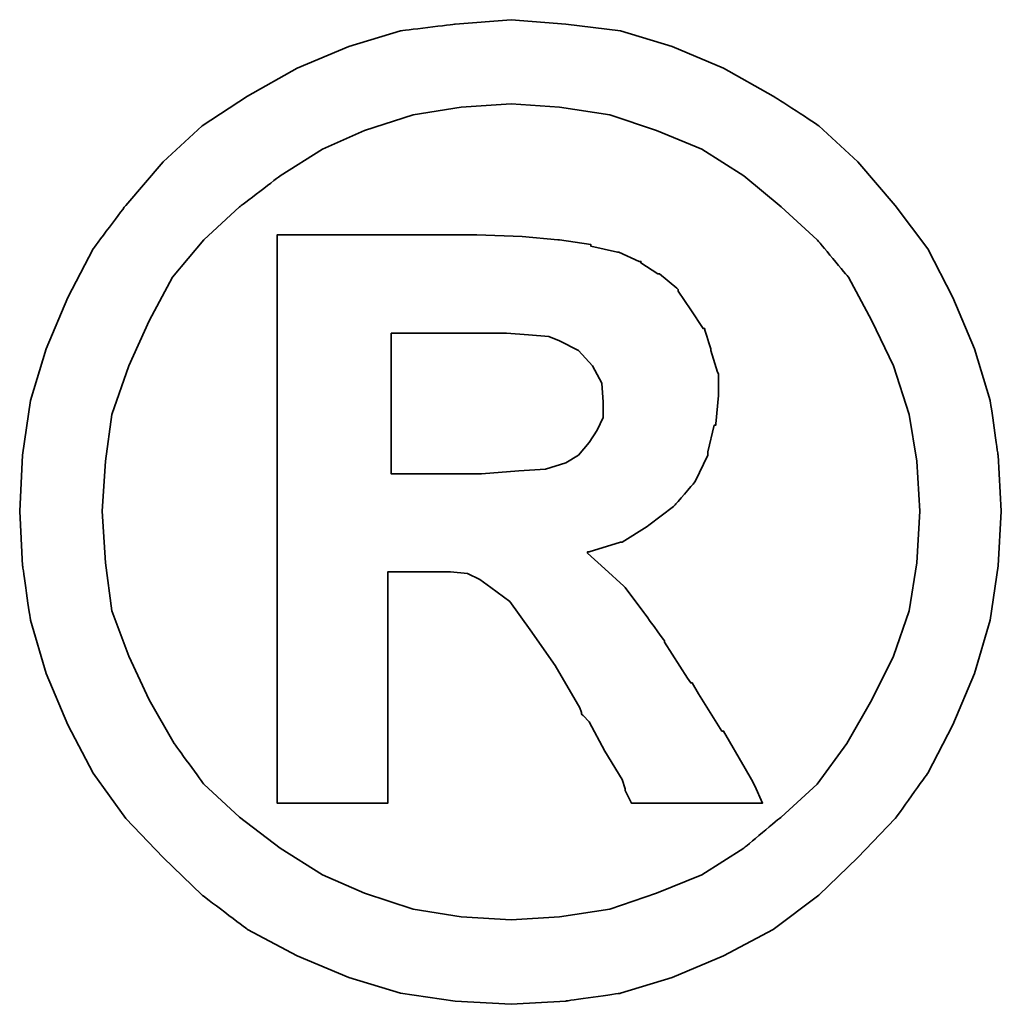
# Model space of a CAD drawing. Header units: millimetres. Extents: x 423 to 724, y 91 to 204.
# Tile 48 of 52: x 672.902 to 673.721, y 127.581 to 128.403. Entities that reach past the tile are written whole.
import ezdxf

# ---------------------------------------------------------------- set-up
doc = ezdxf.new("R2010")
doc.units = ezdxf.units.MM
doc.layers.add('DIM', color=4, linetype='Continuous')
doc.layers.add('layer 1', color=7, linetype='Continuous')

# ---------------------------------------------------------------- blocks, each defined once
blk = doc.blocks.new('TBI MOTION logo(完整正式版)')
at = {"layer": 'layer 1', "color": 22, "lineweight": 35}
for points, knots in [([(81.20634, 4.98624), (81.20634, 4.98624), (81.18649, 5.32862), (81.18649, 5.32862), (81.18649, 5.32862), (81.18649, 5.32862), (81.13886, 5.66206), (81.13886, 5.66206), (81.13886, 5.66206), (81.13886, 5.66206), (81.04359, 5.97764), (81.04359, 5.97764), (81.04359, 5.97764), (81.04359, 5.97764), (80.91061, 6.29124), (80.91061, 6.29124), (80.91061, 6.29124), (80.91061, 6.29124), (80.75778, 6.58697), (80.75778, 6.58697), (80.75778, 6.58697), (80.75778, 6.58697), (80.5593, 6.85294), (80.5593, 6.85294), (80.5593, 6.85294), (80.5593, 6.85294), (80.33105, 7.1189), (80.33105, 7.1189), (80.33105, 7.1189), (80.33105, 7.1189), (80.09287, 7.33921), (80.09287, 7.33921), (80.09287, 7.33921), (80.09287, 7.33921), (79.815, 7.51982), (79.815, 7.51982), (79.815, 7.51982), (79.815, 7.51982), (79.51133, 7.69051), (79.51133, 7.69051), (79.51133, 7.69051), (79.51133, 7.69051), (79.19773, 7.8235), (79.19773, 7.8235), (79.19773, 7.8235), (79.19773, 7.8235), (78.88215, 7.91877), (78.88215, 7.91877), (78.88215, 7.91877), (78.88215, 7.91877), (78.54871, 7.95846), (78.54871, 7.95846), (78.54871, 7.95846), (78.54871, 7.95846), (78.21526, 7.98625), (78.21526, 7.98625), (78.21526, 7.98625), (78.21526, 7.98625), (77.87388, 7.95846), (77.87388, 7.95846), (77.87388, 7.95846), (77.87388, 7.95846), (77.54044, 7.91877), (77.54044, 7.91877), (77.54044, 7.91877), (77.54044, 7.91877), (77.22485, 7.8235), (77.22485, 7.8235), (77.22485, 7.8235), (77.22485, 7.8235), (76.91027, 7.69051), (76.91027, 7.69051), (76.91027, 7.69051), (76.91027, 7.69051), (76.6056, 7.51982), (76.6056, 7.51982), (76.6056, 7.51982), (76.6056, 7.51982), (76.32972, 7.33921), (76.32972, 7.33921), (76.32972, 7.33921), (76.32972, 7.33921), (76.09154, 7.1189), (76.09154, 7.1189), (76.09154, 7.1189), (76.09154, 7.1189), (75.86329, 6.85294), (75.86329, 6.85294), (75.86329, 6.85294), (75.86329, 6.85294), (75.66382, 6.58697), (75.66382, 6.58697), (75.66382, 6.58697), (75.66382, 6.58697), (75.51099, 6.29124), (75.51099, 6.29124), (75.51099, 6.29124), (75.51099, 6.29124), (75.37702, 5.97764), (75.37702, 5.97764), (75.37702, 5.97764), (75.37702, 5.97764), (75.28175, 5.66206), (75.28175, 5.66206), (75.28175, 5.66206), (75.28175, 5.66206), (75.23411, 5.32862), (75.23411, 5.32862), (75.23411, 5.32862), (75.23411, 5.32862), (75.21625, 4.98624), (75.21625, 4.98624), (75.21625, 4.98624), (75.21625, 4.98624), (75.23411, 4.6528), (75.23411, 4.6528), (75.23411, 4.6528), (75.23411, 4.6528), (75.28175, 4.32035), (75.28175, 4.32035), (75.28175, 4.32035), (75.28175, 4.32035), (75.37702, 3.99583), (75.37702, 3.99583), (75.37702, 3.99583), (75.37702, 3.99583), (75.51099, 3.68224), (75.51099, 3.68224), (75.51099, 3.68224), (75.51099, 3.68224), (75.66382, 3.38749), (75.66382, 3.38749), (75.66382, 3.38749), (75.66382, 3.38749), (75.86329, 3.10963), (75.86329, 3.10963), (75.86329, 3.10963), (75.86329, 3.10963), (76.09154, 2.87145), (76.09154, 2.87145), (76.09154, 2.87145), (76.09154, 2.87145), (76.32972, 2.6432), (76.32972, 2.6432), (76.32972, 2.6432), (76.32972, 2.6432), (76.6056, 2.43381), (76.6056, 2.43381), (76.6056, 2.43381), (76.6056, 2.43381), (76.91027, 2.27205), (76.91027, 2.27205), (76.91027, 2.27205), (76.91027, 2.27205), (77.22485, 2.13906), (77.22485, 2.13906), (77.22485, 2.13906), (77.22485, 2.13906), (77.54044, 2.0438), (77.54044, 2.0438), (77.54044, 2.0438), (77.54044, 2.0438), (77.87388, 1.99616), (77.87388, 1.99616), (77.87388, 1.99616), (77.87388, 1.99616), (78.21526, 1.97631), (78.21526, 1.97631), (78.21526, 1.97631), (78.21526, 1.97631), (78.54871, 1.99616), (78.54871, 1.99616), (78.54871, 1.99616), (78.54871, 1.99616), (78.88215, 2.0438), (78.88215, 2.0438), (78.88215, 2.0438), (78.88215, 2.0438), (79.19773, 2.13906), (79.19773, 2.13906), (79.19773, 2.13906), (79.19773, 2.13906), (79.51133, 2.27205), (79.51133, 2.27205), (79.51133, 2.27205), (79.51133, 2.27205), (79.815, 2.43381), (79.815, 2.43381), (79.815, 2.43381), (79.815, 2.43381), (80.09287, 2.6432), (80.09287, 2.6432), (80.09287, 2.6432), (80.09287, 2.6432), (80.33105, 2.87145), (80.33105, 2.87145), (80.33105, 2.87145), (80.33105, 2.87145), (80.5593, 3.10963), (80.5593, 3.10963), (80.5593, 3.10963), (80.5593, 3.10963), (80.75778, 3.38749), (80.75778, 3.38749), (80.75778, 3.38749), (80.75778, 3.38749), (80.91061, 3.68224), (80.91061, 3.68224), (80.91061, 3.68224), (80.91061, 3.68224), (81.04359, 3.99583), (81.04359, 3.99583), (81.04359, 3.99583), (81.04359, 3.99583), (81.13886, 4.32035), (81.13886, 4.32035), (81.13886, 4.32035), (81.13886, 4.32035), (81.18649, 4.6528), (81.18649, 4.6528), (81.18649, 4.6528), (81.18649, 4.6528), (81.20634, 4.98624), (81.20634, 4.98624)], [0, 0, 0, 0, 0.0178571, 0.0178571, 0.0178571, 0.0178572, 0.0357143, 0.0357143, 0.0357143, 0.0357143, 0.0535714, 0.0535714, 0.0535714, 0.0535714, 0.0714286, 0.0714286, 0.0714286, 0.0714286, 0.0892857, 0.0892857, 0.0892857, 0.0892857, 0.1071429, 0.1071429, 0.1071429, 0.1071429, 0.125, 0.125, 0.125, 0.125, 0.1428571, 0.1428571, 0.1428571, 0.1428572, 0.1607143, 0.1607143, 0.1607143, 0.1607143, 0.1785714, 0.1785714, 0.1785714, 0.1785714, 0.1964286, 0.1964286, 0.1964286, 0.1964286, 0.2142857, 0.2142857, 0.2142857, 0.2142857, 0.2321429, 0.2321429, 0.2321429, 0.2321429, 0.25, 0.25, 0.25, 0.25, 0.2678571, 0.2678571, 0.2678571, 0.2678572, 0.2857143, 0.2857143, 0.2857143, 0.2857143, 0.3035714, 0.3035714, 0.3035714, 0.3035714, 0.3214286, 0.3214286, 0.3214286, 0.3214286, 0.3392857, 0.3392857, 0.3392857, 0.3392857, 0.3571429, 0.3571429, 0.3571429, 0.3571429, 0.375, 0.375, 0.375, 0.375, 0.3928571, 0.3928571, 0.3928571, 0.3928572, 0.4107143, 0.4107143, 0.4107143, 0.4107143, 0.4285714, 0.4285714, 0.4285714, 0.4285714, 0.4464286, 0.4464286, 0.4464286, 0.4464286, 0.4642857, 0.4642857, 0.4642857, 0.4642857, 0.4821429, 0.4821429, 0.4821429, 0.4821429, 0.5, 0.5, 0.5, 0.5, 0.5178571, 0.5178571, 0.5178571, 0.5178572, 0.5357143, 0.5357143, 0.5357143, 0.5357143, 0.5535714, 0.5535714, 0.5535714, 0.5535714, 0.5714286, 0.5714286, 0.5714286, 0.5714286, 0.5892857, 0.5892857, 0.5892857, 0.5892857, 0.6071429, 0.6071429, 0.6071429, 0.6071429, 0.625, 0.625, 0.625, 0.625, 0.6428571, 0.6428571, 0.6428571, 0.6428572, 0.6607143, 0.6607143, 0.6607143, 0.6607143, 0.6785714, 0.6785714, 0.6785714, 0.6785714, 0.6964286, 0.6964286, 0.6964286, 0.6964286, 0.7142857, 0.7142857, 0.7142857, 0.7142857, 0.7321429, 0.7321429, 0.7321429, 0.7321429, 0.75, 0.75, 0.75, 0.75, 0.7678571, 0.7678571, 0.7678571, 0.7678572, 0.7857143, 0.7857143, 0.7857143, 0.7857143, 0.8035714, 0.8035714, 0.8035714, 0.8035714, 0.8214286, 0.8214286, 0.8214286, 0.8214286, 0.8392857, 0.8392857, 0.8392857, 0.8392857, 0.8571429, 0.8571429, 0.8571429, 0.8571429, 0.875, 0.875, 0.875, 0.875, 0.8928571, 0.8928571, 0.8928571, 0.8928572, 0.9107143, 0.9107143, 0.9107143, 0.9107143, 0.9285714, 0.9285714, 0.9285714, 0.9285714, 0.9464286, 0.9464286, 0.9464286, 0.9464286, 0.9642857, 0.9642857, 0.9642857, 0.9642857, 0.9821429, 0.9821429, 0.9821429, 0.9821429, 1, 1, 1, 1]), ([(80.71014, 4.98624), (80.71014, 4.98624), (80.69129, 5.29091), (80.69129, 5.29091), (80.69129, 5.29091), (80.69129, 5.29091), (80.64464, 5.57672), (80.64464, 5.57672), (80.64464, 5.57672), (80.64464, 5.57672), (80.54937, 5.87245), (80.54937, 5.87245), (80.54937, 5.87245), (80.54937, 5.87245), (80.41639, 6.14833), (80.41639, 6.14833), (80.41639, 6.14833), (80.41639, 6.14833), (80.27349, 6.41429), (80.27349, 6.41429), (80.27349, 6.41429), (80.27349, 6.41429), (80.08295, 6.64255), (80.08295, 6.64255), (80.08295, 6.64255), (80.08295, 6.64255), (79.86264, 6.84301), (79.86264, 6.84301), (79.86264, 6.84301), (79.86264, 6.84301), (79.63439, 7.03355), (79.63439, 7.03355), (79.63439, 7.03355), (79.63439, 7.03355), (79.37835, 7.1963), (79.37835, 7.1963), (79.37835, 7.1963), (79.37835, 7.1963), (79.10246, 7.30944), (79.10246, 7.30944), (79.10246, 7.30944), (79.10246, 7.30944), (78.81665, 7.40471), (78.81665, 7.40471), (78.81665, 7.40471), (78.81665, 7.40471), (78.511, 7.45234), (78.511, 7.45234), (78.511, 7.45234), (78.511, 7.45234), (78.21526, 7.47219), (78.21526, 7.47219), (78.21526, 7.47219), (78.21526, 7.47219), (77.9106, 7.45234), (77.9106, 7.45234), (77.9106, 7.45234), (77.9106, 7.45234), (77.61685, 7.40471), (77.61685, 7.40471), (77.61685, 7.40471), (77.61685, 7.40471), (77.32012, 7.30944), (77.32012, 7.30944), (77.32012, 7.30944), (77.32012, 7.30944), (77.06309, 7.1963), (77.06309, 7.1963), (77.06309, 7.1963), (77.06309, 7.1963), (76.80606, 7.03355), (76.80606, 7.03355), (76.80606, 7.03355), (76.80606, 7.03355), (76.55797, 6.84301), (76.55797, 6.84301), (76.55797, 6.84301), (76.55797, 6.84301), (76.34063, 6.64255), (76.34063, 6.64255), (76.34063, 6.64255), (76.34063, 6.64255), (76.1491, 6.41429), (76.1491, 6.41429), (76.1491, 6.41429), (76.1491, 6.41429), (76.0062, 6.14833), (76.0062, 6.14833), (76.0062, 6.14833), (76.0062, 6.14833), (75.88314, 5.87245), (75.88314, 5.87245), (75.88314, 5.87245), (75.88314, 5.87245), (75.77794, 5.57672), (75.77794, 5.57672), (75.77794, 5.57672), (75.77794, 5.57672), (75.73924, 5.29091), (75.73924, 5.29091), (75.73924, 5.29091), (75.73924, 5.29091), (75.72039, 4.98624), (75.72039, 4.98624), (75.72039, 4.98624), (75.72039, 4.98624), (75.73924, 4.67165), (75.73924, 4.67165), (75.73924, 4.67165), (75.73924, 4.67165), (75.77794, 4.37791), (75.77794, 4.37791), (75.77794, 4.37791), (75.77794, 4.37791), (75.88314, 4.10102), (75.88314, 4.10102), (75.88314, 4.10102), (75.88314, 4.10102), (76.0062, 3.83407), (76.0062, 3.83407), (76.0062, 3.83407), (76.0062, 3.83407), (76.15902, 3.56811), (76.15902, 3.56811), (76.15902, 3.56811), (76.15902, 3.56811), (76.34063, 3.32001), (76.34063, 3.32001), (76.34063, 3.32001), (76.34063, 3.32001), (76.55797, 3.11955), (76.55797, 3.11955), (76.55797, 3.11955), (76.55797, 3.11955), (76.80606, 2.92901), (76.80606, 2.92901), (76.80606, 2.92901), (76.80606, 2.92901), (77.06309, 2.76725), (77.06309, 2.76725), (77.06309, 2.76725), (77.06309, 2.76725), (77.32012, 2.65412), (77.32012, 2.65412), (77.32012, 2.65412), (77.32012, 2.65412), (77.61685, 2.55786), (77.61685, 2.55786), (77.61685, 2.55786), (77.61685, 2.55786), (77.9106, 2.51022), (77.9106, 2.51022), (77.9106, 2.51022), (77.9106, 2.51022), (78.21526, 2.49137), (78.21526, 2.49137), (78.21526, 2.49137), (78.21526, 2.49137), (78.511, 2.51022), (78.511, 2.51022), (78.511, 2.51022), (78.511, 2.51022), (78.81665, 2.55786), (78.81665, 2.55786), (78.81665, 2.55786), (78.81665, 2.55786), (79.10246, 2.65412), (79.10246, 2.65412), (79.10246, 2.65412), (79.10246, 2.65412), (79.37835, 2.76725), (79.37835, 2.76725), (79.37835, 2.76725), (79.37835, 2.76725), (79.63439, 2.92901), (79.63439, 2.92901), (79.63439, 2.92901), (79.63439, 2.92901), (79.86264, 3.11955), (79.86264, 3.11955), (79.86264, 3.11955), (79.86264, 3.11955), (80.08295, 3.32001), (80.08295, 3.32001), (80.08295, 3.32001), (80.08295, 3.32001), (80.26356, 3.56811), (80.26356, 3.56811), (80.26356, 3.56811), (80.26356, 3.56811), (80.41639, 3.83407), (80.41639, 3.83407), (80.41639, 3.83407), (80.41639, 3.83407), (80.54937, 4.10102), (80.54937, 4.10102), (80.54937, 4.10102), (80.54937, 4.10102), (80.64464, 4.37791), (80.64464, 4.37791), (80.64464, 4.37791), (80.64464, 4.37791), (80.69129, 4.67165), (80.69129, 4.67165), (80.69129, 4.67165), (80.69129, 4.67165), (80.71014, 4.98624), (80.71014, 4.98624)], [0, 0, 0, 0, 0.0192308, 0.0192308, 0.0192308, 0.0192308, 0.0384615, 0.0384615, 0.0384615, 0.0384615, 0.0576923, 0.0576923, 0.0576923, 0.0576923, 0.0769231, 0.0769231, 0.0769231, 0.0769231, 0.0961538, 0.0961538, 0.0961538, 0.0961539, 0.1153846, 0.1153846, 0.1153846, 0.1153846, 0.1346154, 0.1346154, 0.1346154, 0.1346154, 0.1538462, 0.1538462, 0.1538462, 0.1538462, 0.1730769, 0.1730769, 0.1730769, 0.1730769, 0.1923077, 0.1923077, 0.1923077, 0.1923077, 0.2115385, 0.2115385, 0.2115385, 0.2115385, 0.2307692, 0.2307692, 0.2307692, 0.2307692, 0.25, 0.25, 0.25, 0.25, 0.2692308, 0.2692308, 0.2692308, 0.2692308, 0.2884615, 0.2884615, 0.2884615, 0.2884615, 0.3076923, 0.3076923, 0.3076923, 0.3076923, 0.3269231, 0.3269231, 0.3269231, 0.3269231, 0.3461538, 0.3461538, 0.3461538, 0.3461539, 0.3653846, 0.3653846, 0.3653846, 0.3653846, 0.3846154, 0.3846154, 0.3846154, 0.3846154, 0.4038462, 0.4038462, 0.4038462, 0.4038462, 0.4230769, 0.4230769, 0.4230769, 0.4230769, 0.4423077, 0.4423077, 0.4423077, 0.4423077, 0.4615385, 0.4615385, 0.4615385, 0.4615385, 0.4807692, 0.4807692, 0.4807692, 0.4807692, 0.5, 0.5, 0.5, 0.5, 0.5192308, 0.5192308, 0.5192308, 0.5192308, 0.5384615, 0.5384615, 0.5384615, 0.5384615, 0.5576923, 0.5576923, 0.5576923, 0.5576923, 0.5769231, 0.5769231, 0.5769231, 0.5769231, 0.5961538, 0.5961538, 0.5961538, 0.5961539, 0.6153846, 0.6153846, 0.6153846, 0.6153846, 0.6346154, 0.6346154, 0.6346154, 0.6346154, 0.6538462, 0.6538462, 0.6538462, 0.6538462, 0.6730769, 0.6730769, 0.6730769, 0.6730769, 0.6923077, 0.6923077, 0.6923077, 0.6923077, 0.7115385, 0.7115385, 0.7115385, 0.7115385, 0.7307692, 0.7307692, 0.7307692, 0.7307692, 0.75, 0.75, 0.75, 0.75, 0.7692308, 0.7692308, 0.7692308, 0.7692308, 0.7884615, 0.7884615, 0.7884615, 0.7884615, 0.8076923, 0.8076923, 0.8076923, 0.8076923, 0.8269231, 0.8269231, 0.8269231, 0.8269231, 0.8461538, 0.8461538, 0.8461538, 0.8461539, 0.8653846, 0.8653846, 0.8653846, 0.8653846, 0.8846154, 0.8846154, 0.8846154, 0.8846154, 0.9038462, 0.9038462, 0.9038462, 0.9038462, 0.9230769, 0.9230769, 0.9230769, 0.9230769, 0.9423077, 0.9423077, 0.9423077, 0.9423077, 0.9615385, 0.9615385, 0.9615385, 0.9615385, 0.9807692, 0.9807692, 0.9807692, 0.9807692, 1, 1, 1, 1]), ([(76.78721, 3.2823), (76.78721, 3.2823), (76.78721, 3.32001), (76.78721, 3.32001), (76.78721, 3.32001), (76.78721, 3.32001), (76.78721, 3.42422), (76.78721, 3.42422), (76.78721, 3.42422), (76.78721, 3.42422), (76.78721, 3.59689), (76.78721, 3.59689), (76.78721, 3.59689), (76.78721, 3.59689), (76.78721, 3.80529), (76.78721, 3.80529), (76.78721, 3.80529), (76.78721, 3.80529), (76.78721, 4.0524), (76.78721, 4.0524), (76.78721, 4.0524), (76.78721, 4.0524), (76.78721, 4.32035), (76.78721, 4.32035), (76.78721, 4.32035), (76.78721, 4.32035), (76.78721, 4.92868), (76.78721, 4.92868), (76.78721, 4.92868), (76.78721, 4.92868), (76.78721, 5.53801), (76.78721, 5.53801), (76.78721, 5.53801), (76.78721, 5.53801), (76.78721, 5.82482), (76.78721, 5.82482), (76.78721, 5.82482), (76.78721, 5.82482), (76.78721, 6.07291), (76.78721, 6.07291), (76.78721, 6.07291), (76.78721, 6.07291), (76.78721, 6.30017), (76.78721, 6.30017), (76.78721, 6.30017), (76.78721, 6.30017), (76.78721, 6.45399), (76.78721, 6.45399), (76.78721, 6.45399), (76.78721, 6.45399), (76.78721, 6.5572), (76.78721, 6.5572), (76.78721, 6.5572), (76.78721, 6.5572), (76.78721, 6.59689), (76.78721, 6.59689), (76.78721, 6.59689), (76.78721, 6.59689), (76.78721, 6.67232), (76.78721, 6.67232), (76.78721, 6.67232), (76.78721, 6.67232), (76.8537, 6.67232), (76.8537, 6.67232), (76.8537, 6.67232), (76.8537, 6.67232), (76.87355, 6.67232), (76.87355, 6.67232), (76.87355, 6.67232), (76.87355, 6.67232), (76.91027, 6.67232), (76.91027, 6.67232), (76.91027, 6.67232), (76.91027, 6.67232), (77.04424, 6.67232), (77.04424, 6.67232), (77.04424, 6.67232), (77.04424, 6.67232), (77.22485, 6.67232), (77.22485, 6.67232), (77.22485, 6.67232), (77.22485, 6.67232), (77.43524, 6.67232), (77.43524, 6.67232), (77.43524, 6.67232), (77.43524, 6.67232), (77.65357, 6.67232), (77.65357, 6.67232), (77.65357, 6.67232), (77.65357, 6.67232), (77.82625, 6.67232), (77.82625, 6.67232), (77.82625, 6.67232), (77.82625, 6.67232), (77.94037, 6.67232), (77.94037, 6.67232), (77.94037, 6.67232), (77.94037, 6.67232), (77.97709, 6.67232), (77.97709, 6.67232), (77.97709, 6.67232), (77.97709, 6.67232), (77.99694, 6.67232), (77.99694, 6.67232), (77.99694, 6.67232), (77.99694, 6.67232), (78.00686, 6.67232), (78.00686, 6.67232), (78.00686, 6.67232), (78.00686, 6.67232), (78.28275, 6.6624), (78.28275, 6.6624), (78.28275, 6.6624), (78.28275, 6.6624), (78.50107, 6.64255), (78.50107, 6.64255), (78.50107, 6.64255), (78.50107, 6.64255), (78.511, 6.64255), (78.511, 6.64255), (78.511, 6.64255), (78.511, 6.64255), (78.70154, 6.61476), (78.70154, 6.61476), (78.70154, 6.61476), (78.70154, 6.61476), (78.70154, 6.60483), (78.70154, 6.60483), (78.70154, 6.60483), (78.70154, 6.60483), (78.86429, 6.56713), (78.86429, 6.56713), (78.86429, 6.56713), (78.86429, 6.56713), (78.87223, 6.56713), (78.87223, 6.56713), (78.87223, 6.56713), (78.87223, 6.56713), (78.99727, 6.51056), (78.99727, 6.51056), (78.99727, 6.51056), (78.99727, 6.51056), (79.00719, 6.51056), (79.00719, 6.51056), (79.00719, 6.51056), (79.00719, 6.51056), (79.00719, 6.50162), (79.00719, 6.50162), (79.00719, 6.50162), (79.00719, 6.50162), (79.1104, 6.43415), (79.1104, 6.43415), (79.1104, 6.43415), (79.1104, 6.43415), (79.12132, 6.43415), (79.12132, 6.43415), (79.12132, 6.43415), (79.12132, 6.43415), (79.22552, 6.34781), (79.22552, 6.34781), (79.22552, 6.34781), (79.22552, 6.34781), (79.23544, 6.33888), (79.23544, 6.33888), (79.23544, 6.33888), (79.23544, 6.33888), (79.23544, 6.32895), (79.23544, 6.32895), (79.23544, 6.32895), (79.23544, 6.32895), (79.31087, 6.21483), (79.31087, 6.21483), (79.31087, 6.21483), (79.31087, 6.21483), (79.38629, 6.1007), (79.38629, 6.1007), (79.38629, 6.1007), (79.38629, 6.1007), (79.3972, 6.1007), (79.3972, 6.1007), (79.3972, 6.1007), (79.3972, 6.1007), (79.3972, 6.09078), (79.3972, 6.09078), (79.3972, 6.09078), (79.3972, 6.09078), (79.43392, 5.97764), (79.43392, 5.97764), (79.43392, 5.97764), (79.43392, 5.97764), (79.43392, 5.96772), (79.43392, 5.96772), (79.43392, 5.96772), (79.43392, 5.96772), (79.47362, 5.83474), (79.47362, 5.83474), (79.47362, 5.83474), (79.47362, 5.83474), (79.48156, 5.82482), (79.48156, 5.82482), (79.48156, 5.82482), (79.48156, 5.82482), (79.48156, 5.69977), (79.48156, 5.69977), (79.48156, 5.69977), (79.48156, 5.69977), (79.48156, 5.69183), (79.48156, 5.69183), (79.48156, 5.69183), (79.48156, 5.69183), (79.4637, 5.51915), (79.4637, 5.51915), (79.4637, 5.51915), (79.4637, 5.51915), (79.4637, 5.51122), (79.4637, 5.51122), (79.4637, 5.51122), (79.4637, 5.51122), (79.45377, 5.51122), (79.45377, 5.51122), (79.45377, 5.51122), (79.45377, 5.51122), (79.41507, 5.34847), (79.41507, 5.34847), (79.41507, 5.34847), (79.41507, 5.34847), (79.41507, 5.33854), (79.41507, 5.33854), (79.41507, 5.33854), (79.41507, 5.33854), (79.41507, 5.32862), (79.41507, 5.32862), (79.41507, 5.32862), (79.41507, 5.32862), (79.33865, 5.16785), (79.33865, 5.16785), (79.33865, 5.16785), (79.33865, 5.16785), (79.33071, 5.15693), (79.33071, 5.15693), (79.33071, 5.15693), (79.33071, 5.15693), (79.2156, 5.02495), (79.2156, 5.02495), (79.2156, 5.02495), (79.2156, 5.02495), (79.20567, 5.01502), (79.20567, 5.01502), (79.20567, 5.01502), (79.20567, 5.01502), (79.05483, 4.89991), (79.05483, 4.89991), (79.05483, 4.89991), (79.05483, 4.89991), (79.04491, 4.89197), (79.04491, 4.89197), (79.04491, 4.89197), (79.04491, 4.89197), (78.89208, 4.7967), (78.89208, 4.7967), (78.89208, 4.7967), (78.89208, 4.7967), (78.88215, 4.7967), (78.88215, 4.7967), (78.88215, 4.7967), (78.88215, 4.7967), (78.69161, 4.73913), (78.69161, 4.73913), (78.69161, 4.73913), (78.69161, 4.73913), (78.68169, 4.73913), (78.68169, 4.73913), (78.68169, 4.73913), (78.68169, 4.73913), (78.68169, 4.72921), (78.68169, 4.72921), (78.68169, 4.72921), (78.68169, 4.72921), (78.78688, 4.63394), (78.78688, 4.63394), (78.78688, 4.63394), (78.78688, 4.63394), (78.902, 4.52875), (78.902, 4.52875), (78.902, 4.52875), (78.902, 4.52875), (78.91093, 4.52081), (78.91093, 4.52081), (78.91093, 4.52081), (78.91093, 4.52081), (79.02506, 4.36798), (79.02506, 4.36798), (79.02506, 4.36798), (79.02506, 4.36798), (79.1501, 4.1953), (79.1501, 4.1953), (79.1501, 4.1953), (79.1501, 4.1953), (79.1501, 4.18736), (79.1501, 4.18736), (79.1501, 4.18736), (79.1501, 4.18736), (79.29201, 3.96705), (79.29201, 3.96705), (79.29201, 3.96705), (79.29201, 3.96705), (79.31087, 3.93828), (79.31087, 3.93828), (79.31087, 3.93828), (79.31087, 3.93828), (79.32079, 3.93828), (79.32079, 3.93828), (79.32079, 3.93828), (79.32079, 3.93828), (79.3585, 3.87178), (79.3585, 3.87178), (79.3585, 3.87178), (79.3585, 3.87178), (79.50141, 3.64353), (79.50141, 3.64353), (79.50141, 3.64353), (79.50141, 3.64353), (79.51133, 3.64353), (79.51133, 3.64353), (79.51133, 3.64353), (79.51133, 3.64353), (79.64431, 3.41528), (79.64431, 3.41528), (79.64431, 3.41528), (79.64431, 3.41528), (79.68202, 3.3478), (79.68202, 3.3478), (79.68202, 3.3478), (79.68202, 3.3478), (79.70187, 3.31009), (79.70187, 3.31009), (79.70187, 3.31009), (79.70187, 3.31009), (79.7495, 3.2049), (79.7495, 3.2049), (79.7495, 3.2049), (79.7495, 3.2049), (79.64431, 3.2049), (79.64431, 3.2049), (79.64431, 3.2049), (79.64431, 3.2049), (79.62546, 3.2049), (79.62546, 3.2049), (79.62546, 3.2049), (79.62546, 3.2049), (79.53912, 3.2049), (79.53912, 3.2049), (79.53912, 3.2049), (79.53912, 3.2049), (79.31087, 3.2049), (79.31087, 3.2049), (79.31087, 3.2049), (79.31087, 3.2049), (79.08262, 3.2049), (79.08262, 3.2049), (79.08262, 3.2049), (79.08262, 3.2049), (79.00719, 3.2049), (79.00719, 3.2049), (79.00719, 3.2049), (79.00719, 3.2049), (78.98735, 3.2049), (78.98735, 3.2049), (78.98735, 3.2049), (78.98735, 3.2049), (78.94964, 3.2049), (78.94964, 3.2049), (78.94964, 3.2049), (78.94964, 3.2049), (78.92979, 3.24459), (78.92979, 3.24459), (78.92979, 3.24459), (78.92979, 3.24459), (78.91093, 3.2823), (78.91093, 3.2823), (78.91093, 3.2823), (78.91093, 3.2823), (78.91093, 3.29223), (78.91093, 3.29223), (78.91093, 3.29223), (78.91093, 3.29223), (78.89208, 3.3478), (78.89208, 3.3478), (78.89208, 3.3478), (78.89208, 3.3478), (78.78688, 3.52048), (78.78688, 3.52048), (78.78688, 3.52048), (78.78688, 3.52048), (78.69161, 3.7001), (78.69161, 3.7001), (78.69161, 3.7001), (78.69161, 3.7001), (78.6539, 3.7388), (78.6539, 3.7388), (78.6539, 3.7388), (78.6539, 3.7388), (78.64398, 3.74873), (78.64398, 3.74873), (78.64398, 3.74873), (78.64398, 3.74873), (78.64398, 3.75766), (78.64398, 3.75766), (78.64398, 3.75766), (78.64398, 3.75766), (78.63405, 3.78644), (78.63405, 3.78644), (78.63405, 3.78644), (78.63405, 3.78644), (78.48321, 4.04347), (78.48321, 4.04347), (78.48321, 4.04347), (78.48321, 4.04347), (78.33038, 4.2618), (78.33038, 4.2618), (78.33038, 4.2618), (78.33038, 4.2618), (78.20732, 4.43447), (78.20732, 4.43447), (78.20732, 4.43447), (78.20732, 4.43447), (78.09221, 4.52081), (78.09221, 4.52081), (78.09221, 4.52081), (78.09221, 4.52081), (78.02472, 4.56845), (78.02472, 4.56845), (78.02472, 4.56845), (78.02472, 4.56845), (77.9493, 4.60616), (77.9493, 4.60616), (77.9493, 4.60616), (77.9493, 4.60616), (77.8451, 4.61608), (77.8451, 4.61608), (77.8451, 4.61608), (77.8451, 4.61608), (77.71113, 4.61608), (77.71113, 4.61608), (77.71113, 4.61608), (77.71113, 4.61608), (77.69128, 4.61608), (77.69128, 4.61608), (77.69128, 4.61608), (77.69128, 4.61608), (77.67342, 4.61608), (77.67342, 4.61608), (77.67342, 4.61608), (77.67342, 4.61608), (77.5583, 4.61608), (77.5583, 4.61608), (77.5583, 4.61608), (77.5583, 4.61608), (77.46303, 4.61608), (77.46303, 4.61608), (77.46303, 4.61608), (77.46303, 4.61608), (77.46303, 4.54761), (77.46303, 4.54761), (77.46303, 4.54761), (77.46303, 4.54761), (77.46303, 4.47318), (77.46303, 4.47318), (77.46303, 4.47318), (77.46303, 4.47318), (77.46303, 4.24294), (77.46303, 4.24294), (77.46303, 4.24294), (77.46303, 4.24294), (77.46303, 3.99583), (77.46303, 3.99583), (77.46303, 3.99583), (77.46303, 3.99583), (77.46303, 3.72888), (77.46303, 3.72888), (77.46303, 3.72888), (77.46303, 3.72888), (77.46303, 3.51055), (77.46303, 3.51055), (77.46303, 3.51055), (77.46303, 3.51055), (77.46303, 3.42422), (77.46303, 3.42422), (77.46303, 3.42422), (77.46303, 3.42422), (77.46303, 3.35773), (77.46303, 3.35773), (77.46303, 3.35773), (77.46303, 3.35773), (77.46303, 3.30017), (77.46303, 3.30017), (77.46303, 3.30017), (77.46303, 3.30017), (77.46303, 3.2823), (77.46303, 3.2823), (77.46303, 3.2823), (77.46303, 3.2823), (77.46303, 3.2049), (77.46303, 3.2049), (77.46303, 3.2049), (77.46303, 3.2049), (77.39753, 3.2049), (77.39753, 3.2049), (77.39753, 3.2049), (77.39753, 3.2049), (77.37768, 3.2049), (77.37768, 3.2049), (77.37768, 3.2049), (77.37768, 3.2049), (77.32012, 3.2049), (77.32012, 3.2049), (77.32012, 3.2049), (77.32012, 3.2049), (77.12165, 3.2049), (77.12165, 3.2049), (77.12165, 3.2049), (77.12165, 3.2049), (76.94897, 3.2049), (76.94897, 3.2049), (76.94897, 3.2049), (76.94897, 3.2049), (76.8924, 3.2049), (76.8924, 3.2049), (76.8924, 3.2049), (76.8924, 3.2049), (76.8537, 3.2049), (76.8537, 3.2049), (76.8537, 3.2049), (76.8537, 3.2049), (76.78721, 3.2049), (76.78721, 3.2049), (76.78721, 3.2049), (76.78721, 3.2049), (76.78721, 3.2823), (76.78721, 3.2823)], [0, 0, 0, 0, 0.0074074, 0.0074074, 0.0074074, 0.0074074, 0.0148148, 0.0148148, 0.0148148, 0.0148148, 0.0222222, 0.0222222, 0.0222222, 0.0222222, 0.0296296, 0.0296296, 0.0296296, 0.0296296, 0.037037, 0.037037, 0.037037, 0.037037, 0.0444444, 0.0444444, 0.0444444, 0.0444445, 0.0518519, 0.0518519, 0.0518519, 0.0518519, 0.0592593, 0.0592593, 0.0592593, 0.0592593, 0.0666667, 0.0666667, 0.0666667, 0.0666667, 0.0740741, 0.0740741, 0.0740741, 0.0740741, 0.0814815, 0.0814815, 0.0814815, 0.0814815, 0.0888889, 0.0888889, 0.0888889, 0.0888889, 0.0962963, 0.0962963, 0.0962963, 0.0962963, 0.1037037, 0.1037037, 0.1037037, 0.1037037, 0.1111111, 0.1111111, 0.1111111, 0.1111111, 0.1185185, 0.1185185, 0.1185185, 0.1185185, 0.1259259, 0.1259259, 0.1259259, 0.1259259, 0.1333333, 0.1333333, 0.1333333, 0.1333333, 0.1407407, 0.1407407, 0.1407407, 0.1407408, 0.1481481, 0.1481481, 0.1481481, 0.1481482, 0.1555556, 0.1555556, 0.1555556, 0.1555556, 0.162963, 0.162963, 0.162963, 0.162963, 0.1703704, 0.1703704, 0.1703704, 0.1703704, 0.1777778, 0.1777778, 0.1777778, 0.1777778, 0.1851852, 0.1851852, 0.1851852, 0.1851852, 0.1925926, 0.1925926, 0.1925926, 0.1925926, 0.2, 0.2, 0.2, 0.2, 0.2074074, 0.2074074, 0.2074074, 0.2074074, 0.2148148, 0.2148148, 0.2148148, 0.2148148, 0.2222222, 0.2222222, 0.2222222, 0.2222222, 0.2296296, 0.2296296, 0.2296296, 0.2296296, 0.237037, 0.237037, 0.237037, 0.237037, 0.2444444, 0.2444444, 0.2444444, 0.2444445, 0.2518519, 0.2518519, 0.2518519, 0.2518519, 0.2592593, 0.2592593, 0.2592593, 0.2592593, 0.2666667, 0.2666667, 0.2666667, 0.2666667, 0.2740741, 0.2740741, 0.2740741, 0.2740741, 0.2814815, 0.2814815, 0.2814815, 0.2814815, 0.2888889, 0.2888889, 0.2888889, 0.2888889, 0.2962963, 0.2962963, 0.2962963, 0.2962963, 0.3037037, 0.3037037, 0.3037037, 0.3037037, 0.3111111, 0.3111111, 0.3111111, 0.3111111, 0.3185185, 0.3185185, 0.3185185, 0.3185185, 0.3259259, 0.3259259, 0.3259259, 0.3259259, 0.3333333, 0.3333333, 0.3333333, 0.3333333, 0.3407407, 0.3407407, 0.3407407, 0.3407408, 0.3481481, 0.3481481, 0.3481481, 0.3481482, 0.3555556, 0.3555556, 0.3555556, 0.3555556, 0.362963, 0.362963, 0.362963, 0.362963, 0.3703704, 0.3703704, 0.3703704, 0.3703704, 0.3777778, 0.3777778, 0.3777778, 0.3777778, 0.3851852, 0.3851852, 0.3851852, 0.3851852, 0.3925926, 0.3925926, 0.3925926, 0.3925926, 0.4, 0.4, 0.4, 0.4, 0.4074074, 0.4074074, 0.4074074, 0.4074074, 0.4148148, 0.4148148, 0.4148148, 0.4148148, 0.4222222, 0.4222222, 0.4222222, 0.4222222, 0.4296296, 0.4296296, 0.4296296, 0.4296296, 0.437037, 0.437037, 0.437037, 0.437037, 0.4444444, 0.4444444, 0.4444444, 0.4444445, 0.4518519, 0.4518519, 0.4518519, 0.4518519, 0.4592593, 0.4592593, 0.4592593, 0.4592593, 0.4666667, 0.4666667, 0.4666667, 0.4666667, 0.4740741, 0.4740741, 0.4740741, 0.4740741, 0.4814815, 0.4814815, 0.4814815, 0.4814815, 0.4888889, 0.4888889, 0.4888889, 0.4888889, 0.4962963, 0.4962963, 0.4962963, 0.4962963, 0.5037037, 0.5037037, 0.5037037, 0.5037037, 0.5111111, 0.5111111, 0.5111111, 0.5111111, 0.5185185, 0.5185185, 0.5185185, 0.5185185, 0.5259259, 0.5259259, 0.5259259, 0.5259259, 0.5333333, 0.5333333, 0.5333333, 0.5333333, 0.5407407, 0.5407407, 0.5407407, 0.5407408, 0.5481481, 0.5481481, 0.5481481, 0.5481482, 0.5555556, 0.5555556, 0.5555556, 0.5555556, 0.562963, 0.562963, 0.562963, 0.562963, 0.5703704, 0.5703704, 0.5703704, 0.5703704, 0.5777778, 0.5777778, 0.5777778, 0.5777778, 0.5851852, 0.5851852, 0.5851852, 0.5851852, 0.5925926, 0.5925926, 0.5925926, 0.5925926, 0.6, 0.6, 0.6, 0.6, 0.6074074, 0.6074074, 0.6074074, 0.6074074, 0.6148148, 0.6148148, 0.6148148, 0.6148148, 0.6222222, 0.6222222, 0.6222222, 0.6222222, 0.6296296, 0.6296296, 0.6296296, 0.6296296, 0.637037, 0.637037, 0.637037, 0.637037, 0.6444444, 0.6444444, 0.6444444, 0.6444445, 0.6518519, 0.6518519, 0.6518519, 0.6518519, 0.6592593, 0.6592593, 0.6592593, 0.6592593, 0.6666667, 0.6666667, 0.6666667, 0.6666667, 0.6740741, 0.6740741, 0.6740741, 0.6740741, 0.6814815, 0.6814815, 0.6814815, 0.6814815, 0.6888889, 0.6888889, 0.6888889, 0.6888889, 0.6962963, 0.6962963, 0.6962963, 0.6962963, 0.7037037, 0.7037037, 0.7037037, 0.7037037, 0.7111111, 0.7111111, 0.7111111, 0.7111111, 0.7185185, 0.7185185, 0.7185185, 0.7185185, 0.7259259, 0.7259259, 0.7259259, 0.7259259, 0.7333333, 0.7333333, 0.7333333, 0.7333333, 0.7407407, 0.7407407, 0.7407407, 0.7407408, 0.7481481, 0.7481481, 0.7481481, 0.7481482, 0.7555556, 0.7555556, 0.7555556, 0.7555556, 0.762963, 0.762963, 0.762963, 0.762963, 0.7703704, 0.7703704, 0.7703704, 0.7703704, 0.7777778, 0.7777778, 0.7777778, 0.7777778, 0.7851852, 0.7851852, 0.7851852, 0.7851852, 0.7925926, 0.7925926, 0.7925926, 0.7925926, 0.8, 0.8, 0.8, 0.8, 0.8074074, 0.8074074, 0.8074074, 0.8074074, 0.8148148, 0.8148148, 0.8148148, 0.8148148, 0.8222222, 0.8222222, 0.8222222, 0.8222222, 0.8296296, 0.8296296, 0.8296296, 0.8296296, 0.837037, 0.837037, 0.837037, 0.837037, 0.8444444, 0.8444444, 0.8444444, 0.8444445, 0.8518519, 0.8518519, 0.8518519, 0.8518519, 0.8592593, 0.8592593, 0.8592593, 0.8592593, 0.8666667, 0.8666667, 0.8666667, 0.8666667, 0.8740741, 0.8740741, 0.8740741, 0.8740741, 0.8814815, 0.8814815, 0.8814815, 0.8814815, 0.8888889, 0.8888889, 0.8888889, 0.8888889, 0.8962963, 0.8962963, 0.8962963, 0.8962963, 0.9037037, 0.9037037, 0.9037037, 0.9037037, 0.9111111, 0.9111111, 0.9111111, 0.9111111, 0.9185185, 0.9185185, 0.9185185, 0.9185185, 0.9259259, 0.9259259, 0.9259259, 0.9259259, 0.9333333, 0.9333333, 0.9333333, 0.9333333, 0.9407407, 0.9407407, 0.9407407, 0.9407408, 0.9481481, 0.9481481, 0.9481481, 0.9481482, 0.9555556, 0.9555556, 0.9555556, 0.9555556, 0.962963, 0.962963, 0.962963, 0.962963, 0.9703704, 0.9703704, 0.9703704, 0.9703704, 0.9777778, 0.9777778, 0.9777778, 0.9777778, 0.9851852, 0.9851852, 0.9851852, 0.9851852, 0.9925926, 0.9925926, 0.9925926, 0.9925926, 1, 1, 1, 1]), ([(77.48288, 6.07291), (77.48288, 6.07291), (77.48288, 5.99551), (77.48288, 5.99551), (77.48288, 5.99551), (77.48288, 5.99551), (77.48288, 5.82482), (77.48288, 5.82482), (77.48288, 5.82482), (77.48288, 5.82482), (77.48288, 5.63328), (77.48288, 5.63328), (77.48288, 5.63328), (77.48288, 5.63328), (77.48288, 5.46358), (77.48288, 5.46358), (77.48288, 5.46358), (77.48288, 5.46358), (77.48288, 5.29091), (77.48288, 5.29091), (77.48288, 5.29091), (77.48288, 5.29091), (77.48288, 5.21449), (77.48288, 5.21449), (77.48288, 5.21449), (77.48288, 5.21449), (77.50074, 5.21449), (77.50074, 5.21449), (77.50074, 5.21449), (77.50074, 5.21449), (77.71113, 5.21449), (77.71113, 5.21449), (77.71113, 5.21449), (77.71113, 5.21449), (77.94037, 5.21449), (77.94037, 5.21449), (77.94037, 5.21449), (77.94037, 5.21449), (78.01579, 5.21449), (78.01579, 5.21449), (78.01579, 5.21449), (78.01579, 5.21449), (78.03465, 5.21449), (78.03465, 5.21449), (78.03465, 5.21449), (78.03465, 5.21449), (78.2629, 5.23335), (78.2629, 5.23335), (78.2629, 5.23335), (78.2629, 5.23335), (78.42565, 5.24327), (78.42565, 5.24327), (78.42565, 5.24327), (78.42565, 5.24327), (78.54871, 5.28098), (78.54871, 5.28098), (78.54871, 5.28098), (78.54871, 5.28098), (78.62611, 5.32862), (78.62611, 5.32862), (78.62611, 5.32862), (78.62611, 5.32862), (78.69161, 5.40503), (78.69161, 5.40503), (78.69161, 5.40503), (78.69161, 5.40503), (78.73925, 5.48145), (78.73925, 5.48145), (78.73925, 5.48145), (78.73925, 5.48145), (78.77696, 5.55885), (78.77696, 5.55885), (78.77696, 5.55885), (78.77696, 5.55885), (78.77696, 5.65214), (78.77696, 5.65214), (78.77696, 5.65214), (78.77696, 5.65214), (78.76902, 5.76726), (78.76902, 5.76726), (78.76902, 5.76726), (78.76902, 5.76726), (78.71146, 5.87245), (78.71146, 5.87245), (78.71146, 5.87245), (78.71146, 5.87245), (78.62611, 5.96772), (78.62611, 5.96772), (78.62611, 5.96772), (78.62611, 5.96772), (78.511, 6.02528), (78.511, 6.02528), (78.511, 6.02528), (78.511, 6.02528), (78.44451, 6.05306), (78.44451, 6.05306), (78.44451, 6.05306), (78.44451, 6.05306), (78.32046, 6.06299), (78.32046, 6.06299), (78.32046, 6.06299), (78.32046, 6.06299), (78.18748, 6.07291), (78.18748, 6.07291), (78.18748, 6.07291), (78.18748, 6.07291), (77.99694, 6.07291), (77.99694, 6.07291), (77.99694, 6.07291), (77.99694, 6.07291), (77.97709, 6.07291), (77.97709, 6.07291), (77.97709, 6.07291), (77.97709, 6.07291), (77.90167, 6.07291), (77.90167, 6.07291), (77.90167, 6.07291), (77.90167, 6.07291), (77.69128, 6.07291), (77.69128, 6.07291), (77.69128, 6.07291), (77.69128, 6.07291), (77.50074, 6.07291), (77.50074, 6.07291), (77.50074, 6.07291), (77.50074, 6.07291), (77.48288, 6.07291), (77.48288, 6.07291)], [0, 0, 0, 0, 0.03125, 0.03125, 0.03125, 0.03125, 0.0625, 0.0625, 0.0625, 0.0625, 0.09375, 0.09375, 0.09375, 0.09375, 0.125, 0.125, 0.125, 0.125, 0.15625, 0.15625, 0.15625, 0.15625, 0.1875, 0.1875, 0.1875, 0.1875, 0.21875, 0.21875, 0.21875, 0.21875, 0.25, 0.25, 0.25, 0.25, 0.28125, 0.28125, 0.28125, 0.28125, 0.3125, 0.3125, 0.3125, 0.3125, 0.34375, 0.34375, 0.34375, 0.34375, 0.375, 0.375, 0.375, 0.375, 0.40625, 0.40625, 0.40625, 0.40625, 0.4375, 0.4375, 0.4375, 0.4375, 0.46875, 0.46875, 0.46875, 0.46875, 0.5, 0.5, 0.5, 0.5, 0.53125, 0.53125, 0.53125, 0.53125, 0.5625, 0.5625, 0.5625, 0.5625, 0.59375, 0.59375, 0.59375, 0.59375, 0.625, 0.625, 0.625, 0.625, 0.65625, 0.65625, 0.65625, 0.65625, 0.6875, 0.6875, 0.6875, 0.6875, 0.71875, 0.71875, 0.71875, 0.71875, 0.75, 0.75, 0.75, 0.75, 0.78125, 0.78125, 0.78125, 0.78125, 0.8125, 0.8125, 0.8125, 0.8125, 0.84375, 0.84375, 0.84375, 0.84375, 0.875, 0.875, 0.875, 0.875, 0.90625, 0.90625, 0.90625, 0.90625, 0.9375, 0.9375, 0.9375, 0.9375, 0.96875, 0.96875, 0.96875, 0.96875, 1, 1, 1, 1])]:
    blk.add_open_spline(points, degree=3, knots=knots, dxfattribs=at)

msp = doc.modelspace()

# ---------------------------------------------------------------- block references
at = {"layer": 'DIM', "color": 7, "xscale": 0.1368257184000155, "yscale": 0.1368257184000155, "zscale": 0.1368257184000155}
msp.add_blockref('TBI MOTION logo(完整正式版)', (662.61003, 127.31047), dxfattribs=at)

doc.saveas('drawing.dxf')
